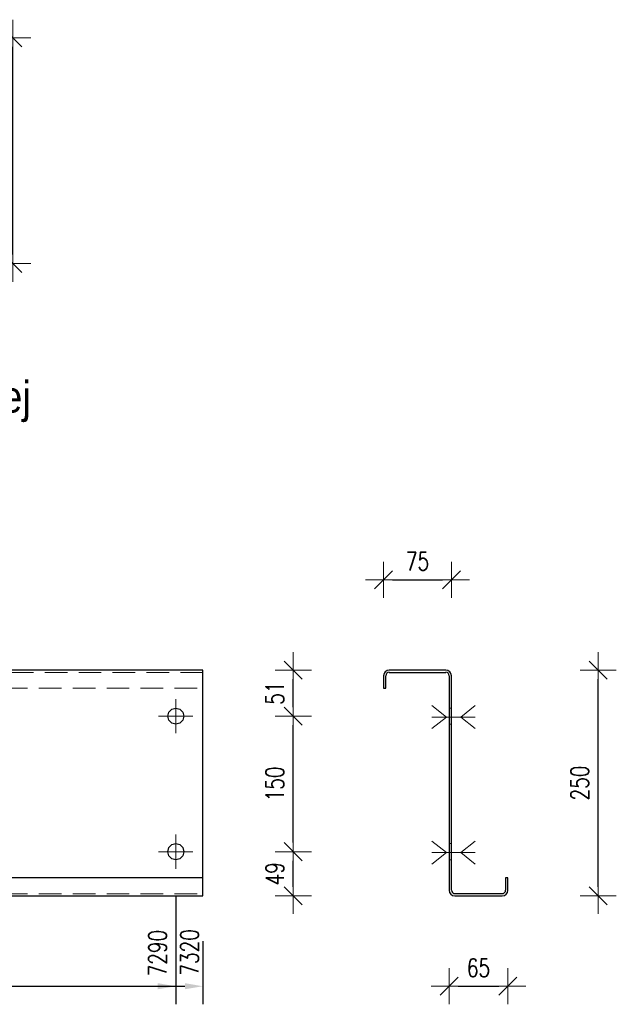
# Model space of a CAD drawing. Header units: millimetres. Extents: x -129 to 775, y 10833 to 11484.
# Tile 17 of 38: x 152 to 218, y 11120 to 11229. Entities that reach past the tile are written whole.
import ezdxf

# ---------------------------------------------------------------- set-up
doc = ezdxf.new("R2010")
doc.units = ezdxf.units.MM
doc.header["$LTSCALE"] = 10
doc.linetypes.add('HIDDEN', pattern=[0.375, 0.25, -0.125])
doc.linetypes.add('MITTE', pattern=[2, 1.25, -0.25, 0.25, -0.25])
doc.layers.get('Defpoints').update_dxf_attribs({"color": 1})
for name, color, linetype, lineweight in [('PS_Bolt', 4, 'Continuous', 13), ('PS_DIM', 4, 'Continuous', 13), ('PS_Hidden', 2, 'HIDDEN', 9), ('PS_Mid', 5, 'MITTE', 15), ('PS_Shape', 161, 'Continuous', 30), ('PS_SOLID', 7, 'Continuous', 30), ('PS_TEXT', 3, 'Continuous', 18)]:
    doc.layers.add(name, color=color, linetype=linetype, lineweight=lineweight)
doc.styles.add('gil', font='txt', dxfattribs={"width": 0.9})
doc.styles.add('simplex', font='simplex.shx', dxfattribs={"width": 0.75})
doc.dimstyles.new('1_10_GŁ_DS1-LS10', dxfattribs={"dimtxt": 2, "dimasz": 2, "dimexe": 2, "dimexo": 5, "dimgap": 1, "dimtad": 1, "dimjust": 4, "dimdec": 0, "dimlfac": 10, "dimtxsty": 'simplex', "dimblk1": 'NONE', "dimsah": 1, "dimcen": 2, "dimclrd": 256, "dimclre": 256, "dimclrt": 3, "dimadec": 1, "dimazin": 0, "dimtfac": 1, "dimtdec": 0, "dimtmove": 2, "dimatfit": 3, "dimfxl": 1, "dimarcsym": 0})
doc.dimstyles.new('1_10_PRZ_DS1-LS10', dxfattribs={"dimtxt": 2, "dimasz": 1, "dimexe": 2, "dimexo": 5, "dimgap": 1, "dimtad": 1, "dimdec": 0, "dimlfac": 10, "dimtxsty": 'simplex', "dimblk": 'dimznak', "dimcen": 2, "dimse1": 1, "dimse2": 1, "dimclrt": 3, "dimadec": 1, "dimazin": 0, "dimtfac": 1, "dimtdec": 0, "dimtix": 1, "dimtmove": 2, "dimatfit": 3, "dimldrblk": 'dim-grot', "dimfxl": 1, "dimarcsym": 0})

# ---------------------------------------------------------------- blocks, each defined once
blk = doc.blocks.new('dimznak')
at = {"color": 0}
for points in [[(0, 2), (0, -2)], [(-2, 0), (2, 0)]]:
    blk.add_lwpolyline(points, dxfattribs=at)
at = {"color": 2}
blk.add_lwpolyline([(1, 1), (-1, -1)], dxfattribs=at)
blk = doc.blocks.new('*D85')
at = {"layer": 'Defpoints', "color": 0, "transparency": 16777216}
for p in [(140.77, 11226.85), (150.77, 11226.85), (140.77, 11201.85)]:
    blk.add_point(p, dxfattribs=at)
at = {"layer": 'PS_DIM', "color": 0, "lineweight": -2, "transparency": 16777216}
blk.add_line((150.77, 11202.85), (150.77, 11225.85), dxfattribs=at)
for p, rotation in [((150.77, 11226.85), 90), ((150.77, 11201.85), 270)]:
    blk.add_blockref('dimznak', p, dxfattribs=dict(at, rotation=rotation))
at = {"layer": 'PS_DIM', "color": 3, "transparency": 16777216, "insert": (148.73, 11214.35), "char_height": 2, "attachment_point": 5, "rotation": 90, "style": 'simplex'}
blk.add_mtext('250', dxfattribs=at)
blk = doc.blocks.new('dim-grot')
blk.add_hatch(color=256).paths.add_polyline_path([(0, 0), (-2, 0.5), (-2, -0.5)])
blk.add_lwpolyline([(0, 0), (-2, 0.5), (-2, -0.5), (0, 0)])
blk = doc.blocks.new('*D99')
at = {"layer": 'Defpoints', "color": 0, "transparency": 16777216}
for p in [(168.82, 11136.75), (-86.58, 11131.85), (168.82, 11121.85)]:
    blk.add_point(p, dxfattribs=at)
at = {"layer": 'PS_DIM', "lineweight": -2, "transparency": 16777216}
for p, q in [((168.82, 11131.75), (168.82, 11119.85)), ((-86.58, 11126.85), (-86.58, 11119.85)), ((-86.58, 11121.85), (166.82, 11121.85))]:
    blk.add_line(p, q, dxfattribs=at)
at = {"layer": 'PS_DIM', "transparency": 16777216}
blk.add_solid([(166.82, 11122.19), (166.82, 11121.52), (168.82, 11121.85)], dxfattribs=at)
at = {"layer": 'PS_DIM', "color": 3, "transparency": 16777216, "insert": (166.8, 11125.52), "char_height": 2, "attachment_point": 5, "rotation": 90, "style": 'simplex'}
blk.add_mtext('7290', dxfattribs=at)
blk = doc.blocks.new('_None')
blk = doc.blocks.new('*D100')
at = {"layer": 'Defpoints', "color": 0, "transparency": 16777216}
for p in [(-86.58, 11131.85), (171.82, 11131.85), (171.82, 11121.85)]:
    blk.add_point(p, dxfattribs=at)
at = {"layer": 'PS_DIM', "lineweight": -2, "transparency": 16777216}
for p, q in [((-86.58, 11126.85), (-86.58, 11119.85)), ((171.82, 11126.85), (171.82, 11119.85)), ((-86.58, 11121.85), (169.82, 11121.85))]:
    blk.add_line(p, q, dxfattribs=at)
at = {"layer": 'PS_DIM', "transparency": 16777216}
blk.add_solid([(169.82, 11122.19), (169.82, 11121.52), (171.82, 11121.85)], dxfattribs=at)
at = {"layer": 'PS_DIM', "color": 3, "transparency": 16777216, "insert": (170.34, 11125.6), "char_height": 2, "attachment_point": 5, "rotation": 90, "style": 'simplex'}
blk.add_mtext('7320', dxfattribs=at)
blk = doc.blocks.new('*D101')
at = {"layer": 'Defpoints', "color": 0, "transparency": 16777216}
for p in [(168.82, 11136.75), (181.82, 11136.75), (168.82, 11131.85)]:
    blk.add_point(p, dxfattribs=at)
at = {"layer": 'PS_DIM', "color": 0, "lineweight": -2, "transparency": 16777216}
blk.add_line((181.82, 11132.85), (181.82, 11135.75), dxfattribs=at)
for p, rotation in [((181.82, 11136.75), 90), ((181.82, 11131.85), 270)]:
    blk.add_blockref('dimznak', p, dxfattribs=dict(at, rotation=rotation))
at = {"layer": 'PS_DIM', "color": 3, "transparency": 16777216, "insert": (179.78, 11134.3), "char_height": 2, "attachment_point": 5, "rotation": 90, "style": 'simplex'}
blk.add_mtext('49', dxfattribs=at)
blk = doc.blocks.new('*D102')
at = {"layer": 'Defpoints', "color": 0, "transparency": 16777216}
for p in [(168.82, 11151.75), (181.82, 11151.75), (168.82, 11136.75)]:
    blk.add_point(p, dxfattribs=at)
at = {"layer": 'PS_DIM', "color": 0, "lineweight": -2, "transparency": 16777216}
blk.add_line((181.82, 11137.75), (181.82, 11150.75), dxfattribs=at)
for p, rotation in [((181.82, 11151.75), 90), ((181.82, 11136.75), 270)]:
    blk.add_blockref('dimznak', p, dxfattribs=dict(at, rotation=rotation))
at = {"layer": 'PS_DIM', "color": 3, "transparency": 16777216, "insert": (179.78, 11144.25), "char_height": 2, "attachment_point": 5, "rotation": 90, "style": 'simplex'}
blk.add_mtext('150', dxfattribs=at)
blk = doc.blocks.new('*D103')
at = {"layer": 'Defpoints', "color": 0, "transparency": 16777216}
for p in [(168.82, 11156.85), (181.82, 11156.85), (168.82, 11151.75)]:
    blk.add_point(p, dxfattribs=at)
at = {"layer": 'PS_DIM', "color": 0, "lineweight": -2, "transparency": 16777216}
blk.add_line((181.82, 11152.75), (181.82, 11155.85), dxfattribs=at)
for p, rotation in [((181.82, 11156.85), 90), ((181.82, 11151.75), 270)]:
    blk.add_blockref('dimznak', p, dxfattribs=dict(at, rotation=rotation))
at = {"layer": 'PS_DIM', "color": 3, "transparency": 16777216, "insert": (179.78, 11154.3), "char_height": 2, "attachment_point": 5, "rotation": 90, "style": 'simplex'}
blk.add_mtext('51', dxfattribs=at)
blk = doc.blocks.new('*D104')
at = {"layer": 'Defpoints', "color": 0, "transparency": 16777216}
for p in [(199.07, 11132.8), (205.57, 11132.77), (205.57, 11121.85)]:
    blk.add_point(p, dxfattribs=at)
at = {"layer": 'PS_DIM', "color": 0, "lineweight": -2, "transparency": 16777216}
blk.add_line((200.07, 11121.85), (204.57, 11121.85), dxfattribs=at)
at = {"layer": 'PS_DIM', "color": 0, "lineweight": -2, "transparency": 16777216, "rotation": 180}
blk.add_blockref('dimznak', (199.07, 11121.85), dxfattribs=at)
at = {"layer": 'PS_DIM', "color": 0, "lineweight": -2, "transparency": 16777216}
blk.add_blockref('dimznak', (205.57, 11121.85), dxfattribs=at)
at = {"layer": 'PS_DIM', "color": 3, "transparency": 16777216, "insert": (202.32, 11123.89), "char_height": 2, "attachment_point": 5, "style": 'simplex'}
blk.add_mtext('65', dxfattribs=at)
blk = doc.blocks.new('*D105')
at = {"layer": 'Defpoints', "color": 0, "transparency": 16777216}
for p in [(199.32, 11166.85), (191.82, 11155.88), (199.32, 11155.88)]:
    blk.add_point(p, dxfattribs=at)
at = {"layer": 'PS_DIM', "color": 0, "lineweight": -2, "transparency": 16777216}
blk.add_line((192.82, 11166.85), (198.32, 11166.85), dxfattribs=at)
at = {"layer": 'PS_DIM', "color": 0, "lineweight": -2, "transparency": 16777216, "rotation": 180}
blk.add_blockref('dimznak', (191.82, 11166.85), dxfattribs=at)
at = {"layer": 'PS_DIM', "color": 0, "lineweight": -2, "transparency": 16777216}
blk.add_blockref('dimznak', (199.32, 11166.85), dxfattribs=at)
at = {"layer": 'PS_DIM', "color": 3, "transparency": 16777216, "insert": (195.57, 11168.89), "char_height": 2, "attachment_point": 5, "style": 'simplex'}
blk.add_mtext('75', dxfattribs=at)
blk = doc.blocks.new('*D106')
at = {"layer": 'Defpoints', "color": 0, "transparency": 16777216}
for p in [(205.57, 11156.85), (215.57, 11156.85), (205.57, 11131.85)]:
    blk.add_point(p, dxfattribs=at)
at = {"layer": 'PS_DIM', "color": 0, "lineweight": -2, "transparency": 16777216}
blk.add_line((215.57, 11132.85), (215.57, 11155.85), dxfattribs=at)
for p, rotation in [((215.57, 11156.85), 90), ((215.57, 11131.85), 270)]:
    blk.add_blockref('dimznak', p, dxfattribs=dict(at, rotation=rotation))
at = {"layer": 'PS_DIM', "color": 3, "transparency": 16777216, "insert": (213.53, 11144.35), "char_height": 2, "attachment_point": 5, "rotation": 90, "style": 'simplex'}
blk.add_mtext('250', dxfattribs=at)
blk = doc.blocks.new('*X387')
at = {"color": 3, "style": 'gil', "width": 0.9}
blk.add_text('Widok z lewej', height=3.5, dxfattribs=at).set_placement((127.02, 11185.35))
blk = doc.blocks.new('*X391')
at = {"layer": 'PS_Hidden', "color": 2, "linetype": 'HIDDEN'}
for p, q in [((171.82, 11156.6), (97.42, 11156.6)), ((97.42, 11154.85), (171.82, 11154.85)), ((97.42, 11132.1), (171.82, 11132.1))]:
    blk.add_line(p, q, dxfattribs=at)
at = {"layer": 'PS_Mid', "color": 5, "linetype": 'MITTE'}
for p, q in [((168.82, 11153.65), (168.82, 11149.85)), ((170.72, 11151.75), (166.92, 11151.75)), ((168.82, 11138.65), (168.82, 11134.85)), ((170.72, 11136.75), (166.92, 11136.75))]:
    blk.add_line(p, q, dxfattribs=at)
at = {"layer": 'PS_SOLID', "color": 7, "linetype": 'Continuous'}
for p, q in [((168.82, 11156.85), (115.82, 11156.85)), ((171.82, 11156.85), (168.82, 11156.85)), ((171.82, 11133.85), (171.82, 11156.85)), ((167.92, 11151.75), (168.04, 11152.2)), ((168.04, 11152.2), (168.37, 11152.53)), ((168.37, 11152.53), (168.82, 11152.65)), ((168.82, 11152.65), (169.27, 11152.53)), ((169.27, 11152.53), (169.6, 11152.2)), ((169.6, 11152.2), (169.72, 11151.75)), ((168.04, 11151.3), (167.92, 11151.75)), ((168.37, 11150.97), (168.04, 11151.3)), ((168.82, 11150.85), (168.37, 11150.97)), ((169.27, 11150.97), (168.82, 11150.85)), ((169.6, 11151.3), (169.27, 11150.97)), ((169.72, 11151.75), (169.6, 11151.3)), ((168.37, 11137.53), (168.82, 11137.65)), ((168.82, 11137.65), (169.27, 11137.53)), ((167.92, 11136.75), (168.04, 11137.2)), ((168.04, 11136.3), (167.92, 11136.75)), ((168.04, 11137.2), (168.37, 11137.53)), ((169.27, 11137.53), (169.6, 11137.2)), ((169.6, 11137.2), (169.72, 11136.75)), ((169.72, 11136.75), (169.6, 11136.3)), ((168.37, 11135.97), (168.04, 11136.3)), ((168.82, 11135.85), (168.37, 11135.97)), ((169.27, 11135.97), (168.82, 11135.85)), ((169.6, 11136.3), (169.27, 11135.97)), ((171.82, 11133.85), (97.42, 11133.85)), ((171.82, 11131.85), (171.82, 11133.85)), ((97.42, 11131.85), (171.82, 11131.85))]:
    blk.add_line(p, q, dxfattribs=at)
blk = doc.blocks.new('*X398')
at = {"color": 3, "linetype": 'Continuous'}
for p, q in [((198.77, 11151.65), (197.17, 11152.93)), ((200.35, 11151.65), (201.95, 11152.93)), ((197.17, 11150.37), (198.77, 11151.65)), ((197.17, 11151.65), (201.95, 11151.65)), ((201.95, 11150.37), (200.35, 11151.65))]:
    blk.add_line(p, q, dxfattribs=at)
blk = doc.blocks.new('*X399')
at = {"color": 3, "linetype": 'Continuous'}
for p, q in [((198.77, 11136.65), (197.17, 11137.93)), ((200.35, 11136.65), (201.95, 11137.93)), ((197.17, 11135.37), (198.77, 11136.65)), ((197.17, 11136.65), (201.95, 11136.65)), ((201.95, 11135.37), (200.35, 11136.65))]:
    blk.add_line(p, q, dxfattribs=at)
blk = doc.blocks.new('*X400')
at = {"color": 3, "linetype": 'Continuous'}
for p, q in [((198.77, 11136.65), (197.17, 11137.93)), ((200.35, 11136.65), (201.95, 11137.93)), ((197.17, 11135.37), (198.77, 11136.65)), ((197.17, 11136.65), (201.95, 11136.65)), ((201.95, 11135.37), (200.35, 11136.65))]:
    blk.add_line(p, q, dxfattribs=at)
blk = doc.blocks.new('*X401')
at = {"layer": 'PS_Hidden', "color": 2, "linetype": 'HIDDEN'}
for p, q in [((199.32, 11152.65), (199.07, 11152.65)), ((199.07, 11150.85), (199.32, 11150.85)), ((199.32, 11137.65), (199.07, 11137.65)), ((199.07, 11135.85), (199.32, 11135.85))]:
    blk.add_line(p, q, dxfattribs=at)
at = {"layer": 'PS_SOLID', "color": 7, "linetype": 'Continuous'}
for p, q in [((191.82, 11156.23), (191.82, 11154.85)), ((192.07, 11154.85), (192.07, 11156.23)), ((198.7, 11156.85), (192.45, 11156.85)), ((192.45, 11156.6), (198.7, 11156.6)), ((199.07, 11156.23), (199.07, 11132.48)), ((199.32, 11151.75), (199.32, 11156.23)), ((191.82, 11154.85), (192.07, 11154.85)), ((199.32, 11136.75), (199.32, 11151.75)), ((199.32, 11132.48), (199.32, 11136.75)), ((205.57, 11133.85), (205.32, 11133.85)), ((205.32, 11133.85), (205.32, 11132.48)), ((205.57, 11132.48), (205.57, 11133.85)), ((204.95, 11132.1), (199.7, 11132.1)), ((199.7, 11131.85), (204.95, 11131.85))]:
    blk.add_line(p, q, dxfattribs=at)
at = {"layer": 'PS_SOLID'}
for centre, radius, start, end in [((192.45, 11156.23), 0.625, 90, 180), ((192.45, 11156.23), 0.375, 90, 180), ((198.7, 11156.23), 0.625, 360, 90), ((198.7, 11156.23), 0.375, 360, 90), ((199.7, 11132.48), 0.625, 180, 270), ((199.7, 11132.48), 0.375, 180, 270), ((204.95, 11132.48), 0.375, 270, 0), ((204.95, 11132.48), 0.625, 270, 0)]:
    blk.add_arc(centre, radius, start, end, dxfattribs=at)
blk = doc.blocks.new('*X402')
at = {"color": 3, "linetype": 'Continuous'}
for p, q in [((198.77, 11136.65), (197.17, 11137.93)), ((200.35, 11136.65), (201.95, 11137.93)), ((197.17, 11135.37), (198.77, 11136.65)), ((197.17, 11136.65), (201.95, 11136.65)), ((201.95, 11135.37), (200.35, 11136.65))]:
    blk.add_line(p, q, dxfattribs=at)
blk = doc.blocks.new('*X403')
at = {"color": 3, "linetype": 'Continuous'}
for p, q in [((198.77, 11151.65), (197.17, 11152.93)), ((200.35, 11151.65), (201.95, 11152.93)), ((197.17, 11150.37), (198.77, 11151.65)), ((197.17, 11151.65), (201.95, 11151.65)), ((201.95, 11150.37), (200.35, 11151.65))]:
    blk.add_line(p, q, dxfattribs=at)
blk = doc.blocks.new('*X404')
at = {"color": 3, "linetype": 'Continuous'}
for p, q in [((198.77, 11151.65), (197.17, 11152.93)), ((200.35, 11151.65), (201.95, 11152.93)), ((197.17, 11150.37), (198.77, 11151.65)), ((197.17, 11151.65), (201.95, 11151.65)), ((201.95, 11150.37), (200.35, 11151.65))]:
    blk.add_line(p, q, dxfattribs=at)
blk = doc.blocks.new('*X405')
at = {"color": 3, "linetype": 'Continuous'}
for p, q in [((198.77, 11151.65), (197.17, 11152.93)), ((200.35, 11151.65), (201.95, 11152.93)), ((197.17, 11150.37), (198.77, 11151.65)), ((197.17, 11151.65), (201.95, 11151.65)), ((201.95, 11150.37), (200.35, 11151.65))]:
    blk.add_line(p, q, dxfattribs=at)
blk = doc.blocks.new('*X406')
at = {"color": 3, "linetype": 'Continuous'}
for p, q in [((198.77, 11136.65), (197.17, 11137.93)), ((200.35, 11136.65), (201.95, 11137.93)), ((197.17, 11135.37), (198.77, 11136.65)), ((197.17, 11136.65), (201.95, 11136.65)), ((201.95, 11135.37), (200.35, 11136.65))]:
    blk.add_line(p, q, dxfattribs=at)

msp = doc.modelspace()

# ---------------------------------------------------------------- block references
at = {"layer": 'PS_Bolt', "color": 3}
for name in ['*X398', '*X403', '*X404', '*X405', '*X399', '*X400', '*X402', '*X406']:
    msp.add_blockref(name, (0, 0), dxfattribs=at)
at = {"layer": 'PS_Shape', "color": 5}
for name in ['*X391', '*X401']:
    msp.add_blockref(name, (0, 0), dxfattribs=at)
at = {"layer": 'PS_TEXT'}
msp.add_blockref('*X387', (0, 0), dxfattribs=at)

# ---------------------------------------------------------------- dimensions: what is measured, and where the dimension line sits
at = {"layer": 'PS_DIM'}
for base, p1, p2, picture, middle in [((150.77, 11226.85), (140.77, 11201.85), (140.77, 11226.85), '*D85', (148.73, 11214.35)), ((181.82, 11156.85), (168.82, 11151.75), (168.82, 11156.85), '*D103', (179.78, 11154.3)), ((215.57, 11156.85), (205.57, 11131.85), (205.57, 11156.85), '*D106', (213.53, 11144.35)), ((181.82, 11151.75), (168.82, 11136.75), (168.82, 11151.75), '*D102', (179.78, 11144.25)), ((181.82, 11136.75), (168.82, 11131.85), (168.82, 11136.75), '*D101', (179.78, 11134.3))]:
    dim = msp.add_linear_dim(base=base, p1=p1, p2=p2, angle=90, dimstyle='1_10_PRZ_DS1-LS10', dxfattribs=at)
    dim.commit()
    dim.dimension.update_dxf_attribs({"geometry": picture, "text_midpoint": middle, "dimtype": 128})
for base, p1, p2, picture, middle in [((199.32, 11166.85), (191.82, 11155.88), (199.32, 11155.88), '*D105', (195.57, 11168.89)), ((205.57, 11121.85), (199.07, 11132.8), (205.57, 11132.77), '*D104', (202.32, 11123.89))]:
    dim = msp.add_linear_dim(base=base, p1=p1, p2=p2, dimstyle='1_10_PRZ_DS1-LS10', dxfattribs=at)
    dim.commit()
    dim.dimension.update_dxf_attribs({"geometry": picture, "text_midpoint": middle, "dimtype": 128})
for base, p2, text, picture, middle in [((168.82, 11121.85), (168.82, 11136.75), '7290', '*D99', (166.8, 11125.52)), ((171.82, 11121.85), (171.82, 11131.85), '7320', '*D100', (170.34, 11125.6))]:
    dim = msp.add_linear_dim(base=base, p1=(-86.58, 11131.85), p2=p2, text=text, dimstyle='1_10_GŁ_DS1-LS10', dxfattribs=at)
    dim.commit()
    dim.dimension.update_dxf_attribs({"geometry": picture, "text_midpoint": middle, "dimtype": 128, "text_rotation": 90})

doc.saveas('drawing.dxf')
